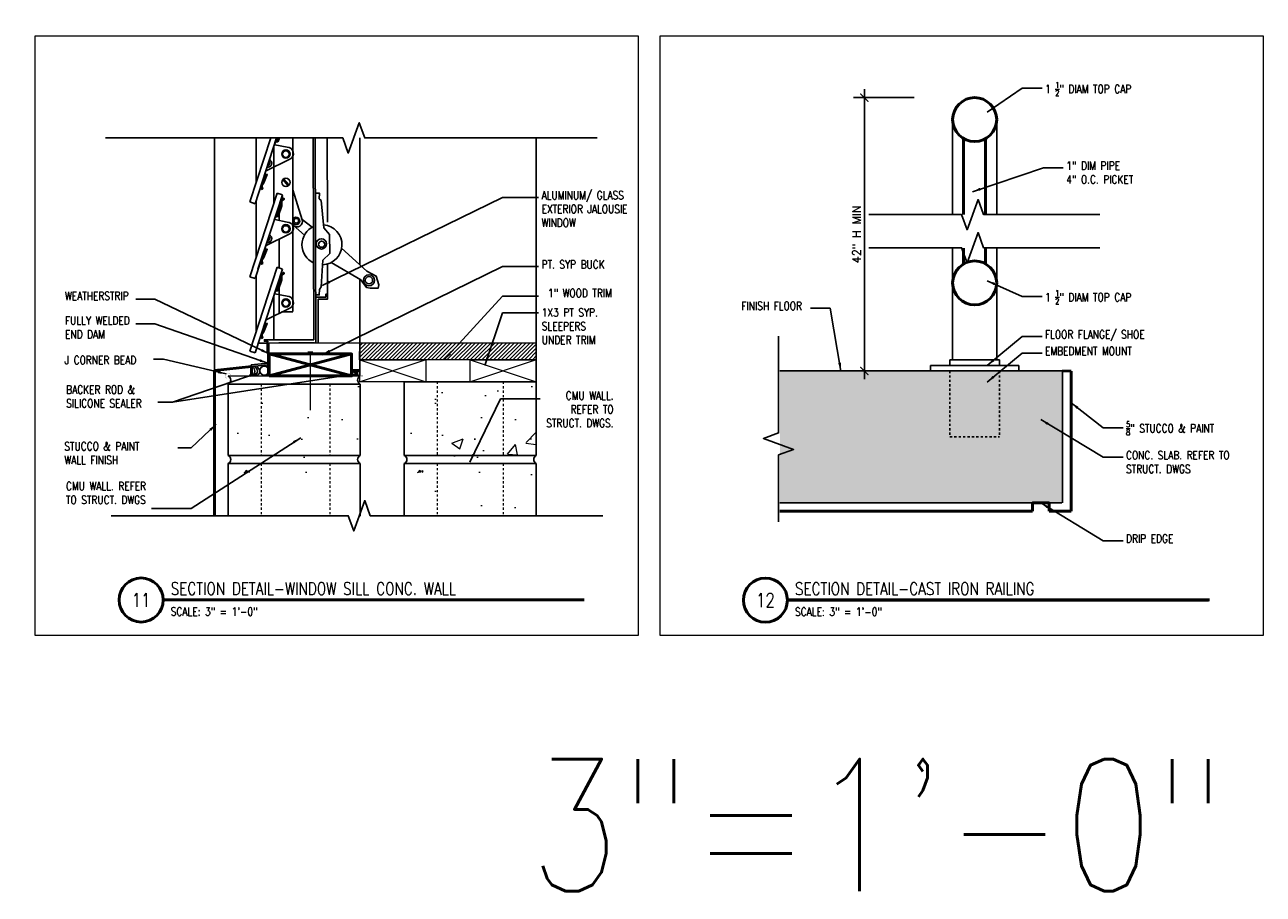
# Model space of a CAD drawing. Header units: inches. Extents: x -3803 to 34213, y -3756 to 4522.
# Tile 54 of 65: x 32592 to 32648, y 3469 to 3508. Entities that reach past the tile are written whole.
import ezdxf
from ezdxf.xclip import XClip

# ---------------------------------------------------------------- set-up
doc = ezdxf.new("R2010")
doc.units = ezdxf.units.IN
doc.header["$LTSCALE"] = 0.011
doc.header["$MEASUREMENT"] = 0
doc.header["$XCLIPFRAME"] = 0
doc.header["$PDMODE"] = 1
doc.linetypes.add('DGN Style 3', pattern=[2.233833, 1.595595, -0.638238])
doc.linetypes.add('HIDDEN', pattern=[0.375, 0.25, -0.125])
doc.layers.get('0').update_dxf_attribs({"linetype": 'CONTINUOUS'})
doc.layers.get('Defpoints').update_dxf_attribs({"linetype": 'CONTINUOUS'})
for name, color, linetype in [('A-elev-1', 1, 'CONTINUOUS'), ('A-elev-8', 8, 'CONTINUOUS'), ('A-elev-9', 9, 'CONTINUOUS'), ('Flashing', 5, 'CONTINUOUS'), ('Object', 7, 'CONTINUOUS'), ('woodfill', 254, 'CONTINUOUS')]:
    doc.layers.add(name, color=color, linetype=linetype)
for name, color, linetype, lineweight in [('A-STAIRS', 3, 'CONTINUOUS', 0), ('A-STRC-IDEN-48', 144, 'CONTINUOUS', 50), ('DIM', 4, 'CONTINUOUS', 13), ('G-DIM', 9, 'CONTINUOUS', 18), ('G-NOTE', 134, 'CONTINUOUS', 18), ('G-PEN0', 174, 'CONTINUOUS', 13), ('G-PEN1', 214, 'CONTINUOUS', 18), ('G-PEN2', 8, 'CONTINUOUS', 25), ('G-PEN3', 2, 'CONTINUOUS', 35), ('G-PEN4', 4, 'CONTINUOUS', 50)]:
    doc.layers.add(name, color=color, linetype=linetype, lineweight=lineweight)
doc.layers.add('MS_NONPLOT', color=7, linetype='CONTINUOUS', lineweight=0, plot=False)
doc.styles.add('ROM_SML_004', font='ROMANS.shx', dxfattribs={"width": 0.8, "height": 0.375})
doc.styles.add('ROMANS', font='romans.shx')
doc.styles.add('ROMANS-LRG', font='romans.shx', dxfattribs={"width": 0.75, "height": 0.1875})
doc.styles.add('ROMANS_SML_012', font='ROMANS.shx', dxfattribs={"width": 0.8, "height": 1.125})
doc.dimstyles.new('DIM_004', dxfattribs={"dimscale": 4, "dimtxt": 0.09375, "dimasz": 0.09375, "dimexe": 0.125, "dimexo": 0.09375, "dimgap": 0.03125, "dimtad": 1, "dimdec": 4, "dimrnd": 0.0625, "dimzin": 15, "dimdsep": 46, "dimlunit": 4, "dimtxsty": 'ROMANS', "dimblk1": 'ARCHTICK', "dimblk2": 'ARCHTICK', "dimsah": 1, "dimcen": 0.0625, "dimdle": 0.09375, "dimclrd": 256, "dimclre": 256, "dimclrt": 134, "dimadec": 0, "dimazin": 0, "dimtfac": 1, "dimtdec": 4, "dimtix": 1, "dimtmove": 2, "dimatfit": 3, "dimldrblk": 'ARCHTICK', "dimfxl": 1, "dimtvp": 1.2, "dimfrac": 2, "dimtolj": 1, "dimtzin": 15, "dimarcsym": 0})
doc.dimstyles.new('DIM_004 Leader', dxfattribs={"dimscale": 4, "dimtxt": 0.09375, "dimasz": 0.09375, "dimexe": 0.125, "dimexo": 0.09375, "dimgap": 0.03125, "dimtad": 0, "dimjust": 2, "dimdec": 4, "dimrnd": 0.0625, "dimzin": 15, "dimdsep": 46, "dimlunit": 4, "dimtxsty": 'ROMANS', "dimcen": 0.0625, "dimdle": 0.09375, "dimclrd": 256, "dimclre": 256, "dimclrt": 256, "dimadec": 0, "dimazin": 0, "dimtfac": 1, "dimtdec": 4, "dimtix": 1, "dimtmove": 2, "dimatfit": 3, "dimfxl": 1, "dimtvp": 1.2, "dimfrac": 2, "dimtolj": 1, "dimtzin": 15, "dimarcsym": 0})

# ---------------------------------------------------------------- blocks, each defined once
blk = doc.blocks.new('jalousie door section')
at = {"layer": 'A-elev-8'}
for p, q in [((-2.213, -6), (-2.213, -73.125)), ((-0.758, -6.5), (-0.971, -72.625)), ((-0.662, -6.5), (-0.875, -72.625)), ((0.072, -7.847), (0.07, -70.205))]:
    blk.add_line(p, q, dxfattribs=at)
blk = doc.blocks.new('window on concrete')
at = {"layer": 'A-elev-8'}
for p, q in [((-0.059, 47.998), (-0.045, 47.998)), ((-0.139, 46.173), (-0.139, 5.045)), ((-3.897, 45.903), (-5.138, 42.101)), ((-3.659, 45.825), (-4.901, 42.023)), ((-4.053, 46.069), (-4.053, 45.426)), ((-3.897, 45.903), (-3.659, 45.825)), ((-2.384, 46.076), (-2.241, 1.646)), ((-2.288, 46.076), (-2.145, 1.505)), ((-1.792, 46.078), (-0.139, 46.078)), ((-1.721, 45.624), (-1.64, 45.624)), ((-1.64, 46.078), (-1.621, 6.978)), ((-3.808, 45.37), (-3.808, 44.661)), ((-4.053, 44.62), (-4.053, 41.913)), ((-3.808, 44.679), (-3.187, 44.679)), ((-3.187, 44.679), (-3.187, 2.924)), ((-3.897, 42.391), (-5.138, 38.588)), ((-3.659, 42.313), (-4.901, 38.511)), ((-3.664, 42.269), (-4.775, 38.931)), ((-3.897, 42.391), (-3.659, 42.313)), ((-5.138, 42.101), (-4.901, 42.023)), ((-3.808, 41.857), (-3.808, 41.148)), ((-4.055, 40.153), (-4.055, 38.509)), ((-3.897, 38.878), (-5.138, 35.076)), ((-3.897, 38.878), (-3.659, 38.801)), ((-5.138, 38.588), (-4.901, 38.511)), ((-3.659, 38.801), (-4.901, 34.998)), ((-4.053, 36.649), (-4.053, 35.004)), ((-3.897, 35.481), (-5.138, 31.679)), ((-3.897, 35.481), (-3.659, 35.404)), ((-5.138, 35.076), (-4.901, 34.998)), ((-3.659, 35.404), (-4.901, 31.601)), ((-4.053, 33.252), (-4.053, 31.607)), ((-3.897, 32.085), (-5.138, 28.282)), ((-3.897, 32.085), (-3.659, 32.007)), ((-5.138, 31.679), (-4.901, 31.601)), ((-3.659, 32.007), (-4.901, 28.205)), ((-4.053, 29.855), (-4.053, 28.211)), ((-3.897, 28.688), (-5.138, 24.886)), ((-5.138, 28.282), (-4.901, 28.205)), ((-3.659, 28.61), (-4.901, 24.808)), ((-3.897, 28.688), (-3.659, 28.61)), ((-4.053, 26.458), (-4.053, 24.814)), ((-3.897, 25.291), (-5.138, 21.489)), ((-5.138, 24.886), (-4.901, 24.808)), ((-3.659, 25.214), (-4.901, 21.411)), ((-3.897, 25.291), (-3.659, 25.214)), ((-4.053, 23.062), (-4.053, 21.417)), ((-3.897, 21.894), (-5.138, 18.092)), ((-5.138, 21.489), (-4.901, 21.411)), ((-3.659, 21.817), (-4.901, 18.014)), ((-3.897, 21.894), (-3.659, 21.817)), ((-4.053, 19.665), (-4.053, 18.02)), ((-3.897, 18.498), (-5.138, 14.695)), ((-5.138, 18.092), (-4.901, 18.014)), ((-3.659, 18.42), (-4.901, 14.618)), ((-3.897, 18.498), (-3.659, 18.42)), ((-4.053, 16.268), (-4.053, 14.624)), ((-3.897, 15.101), (-5.138, 11.298)), ((-5.138, 14.695), (-4.901, 14.618)), ((-3.659, 15.023), (-4.901, 11.221)), ((-3.897, 15.101), (-3.659, 15.023)), ((-4.053, 12.871), (-4.053, 11.227)), ((-3.897, 11.704), (-5.138, 7.902)), ((-5.138, 11.298), (-4.901, 11.221)), ((-3.659, 11.627), (-4.901, 7.824)), ((-3.897, 11.704), (-3.659, 11.627)), ((-4.053, 10.421), (-4.053, 7.83)), ((-3.644, 8.92), (-3.399, 8.636)), ((-3.595, 8.959), (-3.353, 8.679)), ((-3.897, 8.307), (-5.138, 4.505)), ((-5.138, 7.902), (-4.901, 7.824)), ((-5.138, 7.902), (-4.901, 7.824)), ((-3.659, 8.23), (-4.901, 4.427)), ((-3.664, 8.186), (-4.775, 4.848)), ((-3.897, 8.307), (-3.659, 8.23)), ((-3.808, 7.774), (-3.808, 7.065)), ((-3.808, 6.217), (-3.808, 4.905)), ((-1.621, 5.082), (-1.621, 3.482)), ((-3.897, 4.934), (-5.138, 1.131)), ((-5.138, 4.505), (-4.901, 4.427)), ((-3.659, 4.856), (-4.901, 1.054)), ((-3.897, 4.934), (-3.659, 4.856)), ((-3.808, 4.401), (-3.808, 2.838)), ((-0.139, 4.39), (-0.139, 1.509)), ((-4.053, 3.651), (-4.053, 1.646)), ((-3.192, 2.909), (-3.699, 2.909)), ((-5.138, 1.131), (-4.901, 1.054)), ((-4.758, 1.49), (-4.331, 1.49)), ((-4.732, 1.57), (-4.732, 1.49)), ((-4.331, 0), (-4.331, 1.509)), ((-0.046, 0.002), (-0.045, 0.002))]:
    blk.add_line(p, q, dxfattribs=at)
for points in [[(-1.64, 45.624), (-1.721, 45.624), (-1.721, 46.079), (-4.985, 46.065), (-4.986, 47.749)], [(-4.857, 46.065), (-4.857, 42.963)], [(-1.64, 46.078), (-1.64, 45.624)], [(-4.409, 43.365), (-4.349, 43.35), (-4.5, 42.969), (-4.593, 42.834), (-4.559, 42.699), (-4.606, 42.67), (-4.635, 42.829), (-4.407, 43.365)], [(-4.857, 42.157), (-4.857, 39.451)], [(-4.409, 39.852), (-4.349, 39.838), (-4.5, 39.457), (-4.593, 39.322), (-4.559, 39.187), (-4.606, 39.158), (-4.635, 39.316), (-4.407, 39.853)], [(-4.859, 38.638), (-4.859, 36.046)], [(-4.409, 36.34), (-4.349, 36.326), (-4.5, 35.944), (-4.593, 35.81), (-4.559, 35.675), (-4.606, 35.645), (-4.635, 35.804), (-4.407, 36.34)], [(-4.857, 35.134), (-4.857, 32.541)], [(-4.409, 32.943), (-4.349, 32.929), (-4.5, 32.548), (-4.593, 32.413), (-4.559, 32.278), (-4.606, 32.249), (-4.635, 32.407), (-4.407, 32.944)], [(-4.857, 31.737), (-4.857, 29.145)], [(-4.409, 29.546), (-4.349, 29.532), (-4.5, 29.151), (-4.593, 29.016), (-4.559, 28.881), (-4.606, 28.852), (-4.635, 29.011), (-4.407, 29.547)], [(-4.857, 28.34), (-4.857, 25.748)], [(-4.409, 26.15), (-4.349, 26.135), (-4.5, 25.754), (-4.593, 25.619), (-4.559, 25.484), (-4.606, 25.455), (-4.635, 25.614), (-4.407, 26.15)], [(-4.857, 24.943), (-4.857, 22.351)], [(-4.409, 22.753), (-4.349, 22.739), (-4.5, 22.357), (-4.593, 22.222), (-4.559, 22.087), (-4.606, 22.058), (-4.635, 22.217), (-4.407, 22.753)], [(-4.857, 21.546), (-4.857, 18.954)], [(-4.409, 19.356), (-4.349, 19.342), (-4.5, 18.961), (-4.593, 18.826), (-4.559, 18.691), (-4.606, 18.662), (-4.635, 18.82), (-4.407, 19.356)], [(-4.857, 18.15), (-4.857, 15.558)], [(-4.409, 15.959), (-4.349, 15.945), (-4.5, 15.564), (-4.593, 15.429), (-4.559, 15.294), (-4.606, 15.265), (-4.635, 15.423), (-4.407, 15.96)], [(-4.857, 14.753), (-4.857, 12.161)], [(-4.409, 12.563), (-4.349, 12.548), (-4.5, 12.167), (-4.593, 12.032), (-4.559, 11.897), (-4.606, 11.868), (-4.635, 12.027), (-4.407, 12.563)], [(-4.857, 11.356), (-4.857, 8.764)], [(-4.409, 9.166), (-4.349, 9.152), (-4.5, 8.77), (-4.593, 8.635), (-4.559, 8.5), (-4.606, 8.471), (-4.635, 8.63), (-4.407, 9.166)], [(-4.857, 7.959), (-4.857, 5.367)], [(-2.154, 8.308), (-1.975, 8.297), (-1.997, 8.051), (-1.899, 7.967), (-1.776, 6.735), (-1.519, 6.428), (-1.514, 5.554), (-1.824, 5.254), (-1.895, 4.045), (-1.97, 3.921), (-1.987, 3.678), (-2.156, 3.687)], [(-3.172, 6.843), (-2.666, 6.394)], [(-2.77, 7.1), (-2.309, 6.755)], [(-4.409, 5.769), (-4.349, 5.755), (-4.5, 5.374), (-4.593, 5.239), (-4.559, 5.104), (-4.606, 5.074), (-4.635, 5.233), (-4.407, 5.769)], [(-1.442, 5.153), (-0.105, 4.371), (0.152, 4.024), (0.32, 3.99), (0.69, 3.99), (0.723, 4.136), (0.6, 4.538), (0.175, 4.762), (-0.978, 5.802)], [(-4.857, 4.562), (-4.857, 1.994)], [(-2.144, 1.509), (-2.144, 3.578), (-1.695, 3.578), (-1.695, 3.712), (-1.619, 3.712), (-1.619, 3.482), (-2.041, 3.482), (-2.043, 1.509)], [(-4.409, 2.395), (-4.349, 2.381), (-4.5, 2), (-4.593, 1.865), (-4.559, 1.73), (-4.606, 1.701), (-4.635, 1.86), (-4.407, 2.396)], [(-4.331, 1.509), (-4.331, 1.576), (-4.483, 1.576), (-4.483, 1.646), (-2.241, 1.646)], [(-2.205, 1.505), (-2.205, 1.509), (-3.825, 1.509), (-3.825, 1.509)]]:
    blk.add_lwpolyline(points, dxfattribs=at)
for points in [[(-4.435, 43.506), (-3.318, 44.053, 0.796581), (-3.442, 44.587), (-4.001, 44.699), (-4.009, 44.744), (-3.977, 44.812), (-3.876, 44.832), (-3.853, 44.844), (-3.696, 45.327), (-3.691, 45.536), (-3.574, 45.636), (-3.609, 45.67), (-3.732, 45.563), (-3.746, 45.321), (-3.897, 44.861), (-3.895, 44.844), (-3.883, 44.831)], [(-4.435, 39.994), (-3.318, 40.54, 0.796581), (-3.442, 41.075), (-4.001, 41.187), (-4.009, 41.231), (-3.977, 41.299), (-3.876, 41.32), (-3.853, 41.332), (-3.696, 41.814), (-3.691, 42.023), (-3.574, 42.123), (-3.609, 42.158), (-3.732, 42.05), (-3.746, 41.808), (-3.897, 41.349), (-3.895, 41.332), (-3.883, 41.319)], [(-4.435, 36.482), (-3.318, 37.028, 0.796581), (-3.442, 37.562), (-4.001, 37.675), (-4.009, 37.719), (-3.977, 37.787), (-3.876, 37.807), (-3.853, 37.82), (-3.696, 38.302), (-3.691, 38.511), (-3.574, 38.611), (-3.609, 38.646), (-3.732, 38.538), (-3.746, 38.296), (-3.897, 37.837), (-3.895, 37.819), (-3.883, 37.807)], [(-4.435, 33.085), (-3.318, 33.631, 0.796581), (-3.442, 34.165), (-4.001, 34.278), (-4.009, 34.322), (-3.977, 34.39), (-3.876, 34.41), (-3.853, 34.423), (-3.696, 34.905), (-3.691, 35.114), (-3.574, 35.214), (-3.609, 35.249), (-3.732, 35.141), (-3.746, 34.899), (-3.897, 34.44), (-3.895, 34.423), (-3.883, 34.41)], [(-4.435, 29.688), (-3.318, 30.235, 0.796581), (-3.442, 30.769), (-4.001, 30.881), (-4.009, 30.925), (-3.977, 30.994), (-3.876, 31.014), (-3.853, 31.026), (-3.696, 31.509), (-3.691, 31.718), (-3.574, 31.817), (-3.609, 31.852), (-3.732, 31.744), (-3.746, 31.502), (-3.897, 31.043), (-3.895, 31.026), (-3.883, 31.013)], [(-4.435, 26.292), (-3.318, 26.838, 0.796581), (-3.442, 27.372), (-4.001, 27.484), (-4.009, 27.529), (-3.977, 27.597), (-3.876, 27.617), (-3.853, 27.629), (-3.696, 28.112), (-3.691, 28.321), (-3.574, 28.421), (-3.609, 28.455), (-3.732, 28.348), (-3.746, 28.106), (-3.897, 27.647), (-3.895, 27.629), (-3.883, 27.616)], [(-4.435, 22.895), (-3.318, 23.441, 0.796581), (-3.442, 23.975), (-4.001, 24.088), (-4.009, 24.132), (-3.977, 24.2), (-3.876, 24.22), (-3.853, 24.233), (-3.696, 24.715), (-3.691, 24.924), (-3.574, 25.024), (-3.609, 25.059), (-3.732, 24.951), (-3.746, 24.709), (-3.897, 24.25), (-3.895, 24.232), (-3.883, 24.22)], [(-4.009, 24.133), (-3.989, 24.046), (-3.419, 23.937, -0.804516), (-3.404, 23.385), (-4.45, 22.864), (-4.009, 24.133)], [(-4.435, 19.498), (-3.318, 20.044, 0.796581), (-3.442, 20.578), (-4.001, 20.691), (-4.009, 20.735), (-3.977, 20.803), (-3.876, 20.823), (-3.853, 20.836), (-3.696, 21.318), (-3.691, 21.527), (-3.574, 21.627), (-3.609, 21.662), (-3.732, 21.554), (-3.746, 21.312), (-3.897, 20.853), (-3.895, 20.836), (-3.883, 20.823)], [(-4.435, 16.101), (-3.318, 16.647, 0.796581), (-3.442, 17.182), (-4.001, 17.294), (-4.009, 17.338), (-3.977, 17.407), (-3.876, 17.427), (-3.853, 17.439), (-3.696, 17.922), (-3.691, 18.131), (-3.574, 18.23), (-3.609, 18.265), (-3.732, 18.157), (-3.746, 17.915), (-3.897, 17.456), (-3.895, 17.439), (-3.883, 17.426)], [(-4.435, 12.704), (-3.318, 13.251, 0.796581), (-3.442, 13.785), (-4.001, 13.897), (-4.009, 13.942), (-3.977, 14.01), (-3.876, 14.03), (-3.853, 14.042), (-3.696, 14.525), (-3.691, 14.734), (-3.574, 14.834), (-3.609, 14.868), (-3.732, 14.761), (-3.746, 14.518), (-3.897, 14.059), (-3.895, 14.042), (-3.883, 14.029)], [(-4.435, 9.308), (-3.318, 9.854, 0.796581), (-3.442, 10.388), (-4.001, 10.501), (-4.009, 10.545), (-3.977, 10.613), (-3.876, 10.633), (-3.853, 10.646), (-3.696, 11.128), (-3.691, 11.337), (-3.574, 11.437), (-3.609, 11.472), (-3.732, 11.364), (-3.746, 11.122), (-3.897, 10.663), (-3.895, 10.645), (-3.883, 10.633)], [(-3.187, 8.459), (-2.763, 7.098, -0.767087), (-3.18, 6.835)], [(-4.435, 5.911), (-3.318, 6.457, 0.796581), (-3.442, 6.991), (-4.001, 7.104), (-4.009, 7.148), (-3.977, 7.216), (-3.876, 7.236), (-3.853, 7.249), (-3.696, 7.731), (-3.691, 7.94), (-3.574, 8.04), (-3.609, 8.075), (-3.732, 7.967), (-3.746, 7.725), (-3.897, 7.266), (-3.895, 7.248), (-3.883, 7.236)], [(-4.435, 2.537), (-3.318, 3.084, 0.796581), (-3.442, 3.618), (-4.001, 3.73), (-4.009, 3.774), (-3.977, 3.843), (-3.876, 3.863), (-3.853, 3.875), (-3.696, 4.358), (-3.691, 4.567), (-3.574, 4.666), (-3.609, 4.701), (-3.732, 4.594), (-3.746, 4.351), (-3.897, 3.892), (-3.895, 3.875), (-3.883, 3.862)]]:
    blk.add_lwpolyline(points, format="xyb", dxfattribs=at)
for centre, radius in [((-3.503, 44.282), 0.189), ((-3.505, 44.274), 0.147), ((-3.503, 40.77), 0.189), ((-3.505, 40.762), 0.147), ((-3.503, 37.258), 0.189), ((-3.505, 37.25), 0.147), ((-3.503, 33.861), 0.189), ((-3.505, 33.853), 0.147), ((-3.503, 30.464), 0.189), ((-3.505, 30.456), 0.147), ((-3.503, 27.067), 0.189), ((-3.505, 27.06), 0.147), ((-3.503, 23.671), 0.189), ((-3.505, 23.663), 0.147), ((-3.503, 20.274), 0.189), ((-3.505, 20.266), 0.147), ((-3.503, 16.877), 0.189), ((-3.505, 16.869), 0.147), ((-3.503, 13.48), 0.189), ((-3.505, 13.472), 0.147), ((-3.503, 10.083), 0.189), ((-3.505, 10.076), 0.147), ((-3.503, 8.794), 0.189), ((-3.503, 6.687), 0.189), ((-3.505, 6.679), 0.147), ((-3.036, 7.046), 0.107), ((-1.892, 5.996), 0.233), ((-1.88, 5.984), 0.14), ((0.271, 4.345), 0.251), ((0.271, 4.345), 0.167), ((-3.503, 3.313), 0.189), ((-3.505, 3.305), 0.147)]:
    blk.add_circle(centre, radius, dxfattribs=at)
for centre, radius, start, end in [((-4.325, 43.834), 0.178, 253.4617, 68.2475), ((-4.343, 43.845), 0.109, 266.0604, 55.6489), ((-4.325, 40.321), 0.178, 253.4617, 68.2475), ((-4.343, 40.332), 0.109, 266.0604, 55.6489), ((-4.325, 36.835), 0.178, 253.4617, 68.2475), ((-4.343, 36.846), 0.109, 266.0604, 55.6489), ((-4.325, 33.439), 0.178, 253.4617, 68.2475), ((-4.343, 33.45), 0.109, 266.0604, 55.6489), ((-4.325, 30.042), 0.178, 253.4617, 68.2475), ((-4.343, 30.053), 0.109, 266.0604, 55.6489), ((-4.325, 26.645), 0.178, 253.4617, 68.2475), ((-4.343, 26.656), 0.109, 266.0604, 55.6489), ((-4.325, 23.248), 0.178, 253.4617, 68.2475), ((-4.343, 23.259), 0.109, 266.0604, 55.6489), ((-4.325, 19.851), 0.178, 253.4617, 68.2475), ((-4.343, 19.863), 0.109, 266.0604, 55.6489), ((-4.325, 16.455), 0.178, 253.4617, 68.2475), ((-4.343, 16.466), 0.109, 266.0604, 55.6489), ((-4.325, 13.058), 0.178, 253.4617, 68.2475), ((-4.343, 13.069), 0.109, 266.0604, 55.6489), ((-4.325, 9.661), 0.178, 253.4617, 68.2475), ((-4.343, 9.672), 0.109, 266.0604, 55.6489), ((-3.044, 7.037), 0.168, 211.5507, 148.4493), ((-1.866, 5.959), 0.911, 114.3028, 245.6972), ((-1.866, 5.959), 0.911, 271.8707, 85.1759), ((-4.325, 6.238), 0.178, 253.4617, 68.2475), ((-4.343, 6.249), 0.109, 266.0604, 55.6489)]:
    blk.add_arc(centre, radius, start, end, dxfattribs=at)
at = {"layer": 'DIM', "ltscale": 10}
blk.add_line((-4.906, 47.752), (-4.906, 48.003), dxfattribs=at)
at = {"layer": 'DIM', "ltscale": 10, "flags": 128}
blk.add_lwpolyline([(-0.647, 47.752), (-0.125, 47.752), (-0.139, 46.173), (-4.905, 46.173), (-4.906, 47.752), (-4.397, 47.752)], dxfattribs=at)
blk.add_lwpolyline([(-0.139, 0.002), (-4.262, 0), (-4.262, 1.509), (-0.139, 1.509)], close=True, dxfattribs=at)
blk = doc.blocks.new('scheme 04')
at = {"layer": 'A-STAIRS', "ltscale": 10, "true_color": 0xc7c8ca}
h = blk.add_hatch(dxfattribs=at)
h.set_pattern_fill('ANSI31', color=9)
h.set_pattern_definition([(45, (-30004.55113, -3825.61096), (-0.08838834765, 0.08838834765), [])])
h.paths.add_polyline_path([(-144.791, -60), (-145.541, -60), (-145.541, -24.004), (-144.795, -24.004)])
at = {"layer": 'G-PEN0', "true_color": 0xc7c8ca}
blk.add_hatch(color=9, dxfattribs=at).paths.add_polyline_path([(-61.61, -60), (-61.61, -65.999), (9.908, -65.999), (9.938, -60)])
at = {"layer": 'G-PEN0'}
h = blk.add_hatch(dxfattribs=at)
h.set_pattern_fill('AR-CONC', color=256, scale=0.75, style=0)
h.set_pattern_definition([(50, (-30017.301, -3836.3353), (5.3794514, -0.470641), [0.5625, -6.1875]), (355, (-30017.301, -3836.3353), (-1.040635, 5.641441), [0.45, -4.95]), (100.451444, (-30016.853, -3836.3745), (4.33881635, 5.1707999), [0.4780514, -5.2585658]), (46.1842, (-30017.301, -3834.835), (8.00431, -1.2413946), [0.84375, -9.28125]), (96.635635, (-30016.634, -3834.939), (7.0099646, 7.3058895), [0.7170776, -7.8878532]), (351.184164, (-30017.301, -3834.835), (7.0099646, 7.3058895), [0.675, -7.425]), (21, (-30016.551, -3835.2103), (4.4768029, -3.0196417), [0.5625, -6.1875]), (326, (-30016.551, -3835.2103), (1.824865, 5.4386253), [0.45, -4.95]), (71.451445, (-30016.178, -3835.462), (6.3016678, 2.41898365), [0.4780514, -5.2585658]), (37.5, (-30017.3011, -3836.3353), (0.09119891, 2.4967039), [0, -4.89, 0, -5.025, 0, -4.96875]), (7.5, (-30017.3011, -3836.3353), (1.97302153, 2.95808784), [0, -2.865, 0, -4.7775, 0, -1.89375]), (327.5, (-30018.9736, -3836.3353), (4.00366827, -0.16916154), [0, -1.875, 0, -5.85, 0, -7.7625]), (317.5, (-30019.7236, -3836.3353), (4.37389627, 0.75078737), [0, -2.4375, 0, -3.885, 0, -5.5125])])
h.paths.add_polyline_path([(-137.542, -150.265), (-131.541, -150.265), (-131.542, -190), (-137.542, -190)])
h.paths.add_polyline_path([(-137.47, -90), (-131.433, -90), (-131.541, -101.994), (-137.541, -101.998)])
h = blk.add_hatch(dxfattribs=at)
h.set_pattern_fill('AR-CONC', color=256, scale=0.75, style=0)
h.set_pattern_definition([(50, (-30025.1742, -3832.3353), (5.3794514, -0.470641), [0.5625, -6.1875]), (355, (-30025.174, -3832.3353), (-1.040635, 5.641441), [0.45, -4.95]), (100.451444, (-30024.726, -3832.3745), (4.33881635, 5.1707999), [0.4780514, -5.2585658]), (46.1842, (-30025.174, -3830.835), (8.00431, -1.2413946), [0.84375, -9.28125]), (96.635635, (-30024.507, -3830.939), (7.0099646, 7.3058895), [0.7170776, -7.8878532]), (351.184164, (-30025.174, -3830.835), (7.0099646, 7.3058895), [0.675, -7.425]), (21, (-30024.4242, -3831.2103), (4.4768029, -3.0196417), [0.5625, -6.1875]), (326, (-30024.424, -3831.2103), (1.824865, 5.4386253), [0.45, -4.95]), (71.451445, (-30024.051, -3831.462), (6.3016678, 2.41898365), [0.4780514, -5.2585658]), (37.5, (-30025.1742, -3832.3353), (0.09119891, 2.4967039), [0, -4.89, 0, -5.025, 0, -4.96875]), (7.5, (-30025.1742, -3832.3353), (1.97302153, 2.95808784), [0, -2.865, 0, -4.7775, 0, -1.89375]), (327.5, (-30026.8467, -3832.3353), (4.00366827, -0.16916154), [0, -1.875, 0, -5.85, 0, -7.7625]), (317.5, (-30027.5967, -3832.3353), (4.37389627, 0.75078737), [0, -2.4375, 0, -3.885, 0, -5.5125])])
h.paths.add_polyline_path([(-139.415, -149.997), (-145.415, -149.997), (-145.415, -154.392), (-139.415, -154.392)])
h = blk.add_hatch(dxfattribs=at)
h.set_pattern_fill('AR-CONC', color=256, scale=0.75, style=0)
h.set_pattern_definition([(50, (-30017.2995, -3832.3353), (5.3794514, -0.470641), [0.5625, -6.1875]), (355, (-30017.2995, -3832.3353), (-1.040635, 5.641441), [0.45, -4.95]), (100.451444, (-30016.851, -3832.3745), (4.33881635, 5.1707999), [0.4780514, -5.2585658]), (46.1842, (-30017.2995, -3830.835), (8.00431, -1.2413946), [0.84375, -9.28125]), (96.635635, (-30016.6325, -3830.939), (7.0099646, 7.3058895), [0.7170776, -7.8878532]), (351.184164, (-30017.2995, -3830.835), (7.0099646, 7.3058895), [0.675, -7.425]), (21, (-30016.5495, -3831.2103), (4.4768029, -3.0196417), [0.5625, -6.1875]), (326, (-30016.5495, -3831.2103), (1.824865, 5.4386253), [0.45, -4.95]), (71.451445, (-30016.1764, -3831.462), (6.3016678, 2.41898365), [0.4780514, -5.2585658]), (37.5, (-30017.2995, -3832.3353), (0.09119891, 2.4967039), [0, -4.89, 0, -5.025, 0, -4.96875]), (7.5, (-30017.2995, -3832.3353), (1.97302153, 2.95808784), [0, -2.865, 0, -4.7775, 0, -1.89375]), (327.5, (-30018.972, -3832.3353), (4.00366827, -0.16916154), [0, -1.875, 0, -5.85, 0, -7.7625]), (317.5, (-30019.722, -3832.3353), (4.37389627, 0.75078737), [0, -2.4375, 0, -3.885, 0, -5.5125])])
h.paths.add_polyline_path([(-131.541, -150.265), (-137.541, -150.265), (-137.541, -154.392), (-131.541, -154.392)])
at = {"layer": 'woodfill', "ltscale": 10}
h = blk.add_hatch(dxfattribs=at)
h.set_pattern_fill('ANSI31', color=256)
h.set_pattern_definition([(45, (-32264.24505, -3855.60301), (-0.08838834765, 0.08838834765), [])])
h.paths.add_polyline_path([(-131.541, -149.265), (-139.555, -149.265), (-139.568, -148.488), (-131.541, -148.488)])
at = {"ltscale": 10}
blk.add_line((-144.791, -30.037), (-144.791, -60), dxfattribs=at)
at = {"color": 5, "ltscale": 10}
for p, q in [((-32.975, -60), (9.938, -60)), ((9.938, -60), (9.938, -65.999)), ((9.908, -65.999), (-61.61, -65.999))]:
    blk.add_line(p, q, dxfattribs=at)
at = {"layer": 'A-elev-8'}
blk.add_line((-144.485, -149.572), (-144.493, -149.498), dxfattribs=at)
for points in [[(-144.493, -149.498), (-143.746, -149.42)], [(-144.485, -149.572), (-143.746, -149.495)]]:
    blk.add_lwpolyline(points, dxfattribs=at)
at = {"layer": 'A-elev-9'}
for p, q in [((4.942, -59.5), (4.942, -18.625)), ((6.942, -59.5), (6.942, -18.625)), ((4.817, -59.5), (7.067, -59.5)), ((4.817, -59.75), (4.817, -59.5)), ((7.067, -59.75), (7.067, -59.5)), ((3.942, -59.75), (7.942, -59.75)), ((3.942, -59.75), (3.942, -60.006)), ((7.942, -59.75), (7.942, -60.006)), ((-391.307, -102.625), (-391.307, -186.375)), ((-383.89, -102.625), (-383.89, -186.375))]:
    blk.add_line(p, q, dxfattribs=at)
at = {"layer": 'A-elev-9', "linetype": 'HIDDEN', "ltscale": 10}
for p, q in [((4.817, -60), (4.817, -63)), ((7.067, -60), (7.067, -63)), ((4.817, -63), (7.067, -63))]:
    blk.add_line(p, q, dxfattribs=at)
at = {"layer": 'A-elev-9', "ltscale": 10}
blk.add_line((-385.39, -104), (-385.39, -186), dxfattribs=at)
at = {"layer": 'DIM', "ltscale": 10}
for p, q in [((-138.796, -30.037), (-138.796, -60)), ((-143.677, -149.744), (-143.677, -148.488)), ((-139.555, -149.265), (-136.555, -150.265)), ((-136.555, -149.265), (-139.541, -150.265)), ((-134.541, -149.265), (-131.541, -150.265)), ((-131.541, -149.265), (-134.527, -150.265)), ((-145.541, -149.997), (-139.541, -149.997)), ((-145.541, -149.997), (-139.555, -149.997)), ((-137.541, -150.265), (-131.541, -150.265)), ((-137.541, -150.265), (-131.541, -150.265))]:
    blk.add_line(p, q, dxfattribs=at)
for points in [[(-131.541, -149.265), (-139.568, -149.265), (-139.555, -148.488), (-131.541, -148.488)], [(-139.555, -150.265), (-139.555, -149.265), (-136.555, -149.265), (-136.555, -150.265)], [(-134.541, -150.265), (-134.541, -149.265), (-131.541, -149.265), (-131.541, -150.265)]]:
    blk.add_lwpolyline(points, close=True, dxfattribs=at)
at = {"layer": 'Flashing', "const_width": 0.0239}
blk.add_lwpolyline([(-145.622, -24.004), (-145.622, -43.034)], dxfattribs=at)
at = {"layer": 'G-PEN0', "flags": 128}
for points in [[(-139.541, -153.608), (-145.541, -153.608), (-145.541, -150.372), (-139.541, -150.372)], [(-131.541, -153.608), (-137.541, -153.608), (-137.541, -150.265), (-131.541, -150.265)], [(-139.541, -161.608), (-145.541, -161.608), (-145.541, -153.983), (-139.541, -153.983)], [(-131.541, -161.608), (-137.541, -161.608), (-137.541, -153.983), (-131.541, -153.983)]]:
    blk.add_lwpolyline(points, close=True, dxfattribs=at)
at = {"layer": 'G-PEN1', "linetype": 'Continuous'}
for p, q in [((-139.541, -150.372), (-145.541, -150.372)), ((-139.541, -150.372), (-145.541, -150.372)), ((-131.541, -150.265), (-137.541, -150.265)), ((-131.541, -150.265), (-137.541, -150.265)), ((-145.541, -153.608), (-139.541, -153.608)), ((-137.541, -153.608), (-131.541, -153.608)), ((-139.541, -153.983), (-145.541, -153.983)), ((-139.541, -153.983), (-145.541, -153.983)), ((-139.541, -153.983), (-145.541, -153.983)), ((-131.541, -153.983), (-137.541, -153.983)), ((-131.541, -153.983), (-137.541, -153.983)), ((-131.541, -153.983), (-137.541, -153.983))]:
    blk.add_line(p, q, dxfattribs=at)
at = {"layer": 'G-PEN1', "linetype": 'DGN Style 3'}
for p, q in [((-144.041, -150.372), (-144.041, -153.608)), ((-140.915, -150.372), (-140.915, -153.608)), ((-136.041, -150.265), (-136.041, -153.608)), ((-133.041, -150.265), (-133.041, -153.608)), ((-144.041, -153.983), (-144.041, -161.608)), ((-140.915, -153.983), (-140.915, -161.608)), ((-136.041, -153.983), (-136.041, -161.608)), ((-133.041, -153.983), (-133.041, -161.608))]:
    blk.add_line(p, q, dxfattribs=at)
at = {"layer": 'G-PEN2'}
for p, q in [((-131.541, -101.994), (-131.541, -149.997)), ((-146.166, -149.749), (-146.165, -102.62)), ((-131.541, -149.997), (-131.541, -153.608)), ((-145.541, -150.378), (-145.541, -153.614)), ((-139.541, -150.372), (-139.541, -153.608)), ((-137.541, -150.265), (-137.541, -153.608)), ((-145.541, -153.989), (-145.541, -161.614)), ((-139.541, -153.983), (-139.541, -161.608)), ((-137.541, -153.983), (-137.541, -161.608)), ((-131.541, -153.983), (-131.541, -161.608))]:
    blk.add_line(p, q, dxfattribs=at)
at = {"layer": 'G-PEN2', "extrusion": (0, 0, -1)}
for centre in [(145.63, -150.185), (145.63, -150.185), (145.63, -150.191), (145.63, -153.796), (145.63, -153.796), (145.63, -153.796), (145.63, -153.796), (145.63, -153.801), (137.63, -153.796), (137.63, -153.796), (137.63, -153.796)]:
    blk.add_arc(centre, 0.208, 115.4761, 244.5239, dxfattribs=at)
at = {"layer": 'G-PEN2'}
for centre, start, end in [((-139.451, -150.185), 115.4761, 244.5239), ((-139.451, -150.185), 115.4761, 244.5239), ((-139.451, -153.796), 115.4761, 244.5239), ((-139.451, -153.796), 115.4761, 244.5239), ((-139.451, -153.796), 115.4761, 244.5239), ((-137.63, -153.796), 295.4761, 64.5239), ((-137.63, -153.796), 295.4761, 64.5239), ((-137.63, -153.796), 295.4761, 64.5239), ((-131.451, -153.796), 115.4761, 244.5239), ((-131.451, -153.796), 115.4761, 244.5239), ((-131.451, -153.796), 115.4761, 244.5239)]:
    blk.add_arc(centre, 0.208, start, end, dxfattribs=at)
at = {"layer": 'G-PEN4'}
for p, q in [((-145.541, -24.004), (-145.541, -60)), ((9.938, -60), (10.321, -60.006)), ((10.321, -66.374), (10.321, -60.006)), ((-32.65, -66.374), (8.571, -66.374)), ((8.571, -66.374), (-7.679, -66.374)), ((10.321, -66.374), (9.321, -66.374)), ((9.321, -66.374), (10.321, -66.374)), ((-144.485, -149.572), (-146.166, -149.749)), ((-144.485, -149.572), (-144.485, -149.997)), ((-146.166, -149.749), (-146.166, -192))]:
    blk.add_line(p, q, dxfattribs=at)
for points in [[(5.442, -19.491), (5.442, -55.134)], [(6.442, -19.491), (6.442, -55.134)], [(9.321, -66.374), (9.321, -65.999), (8.571, -65.999), (8.571, -66.374)]]:
    blk.add_lwpolyline(points, dxfattribs=at)
blk.add_lwpolyline([(-145.541, -24.004), (-144.795, -24.004), (-144.791, -60), (-145.541, -60)], close=True, dxfattribs=at)
for centre in [(5.942, -18.625), (5.942, -56)]:
    blk.add_circle(centre, 1, dxfattribs=at)
for name, p in [('window on concrete', (-139.415, -149.997)), ('jalousie door section', (-387.178, -104))]:
    blk.add_blockref(name, p)
blk = doc.blocks.new('D')
at = {"layer": 'G-DIM', "ltscale": 10}
ref = blk.add_blockref('scheme 04', (400.50554, 118.95742), dxfattribs=at)
XClip(ref).set_block_clipping_path([(-394.6189101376, -113.2377347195), (-375.7661047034, -96.7788095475)])
blk = doc.blocks.new('H')
ref = blk.add_blockref('scheme 04', (153.4096, 36.0087))
XClip(ref).set_block_clipping_path([(-152.4451023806, -30.8160310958), (-128.8411419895, -13.6349878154)])
blk = doc.blocks.new('_ArchTick')
at = {"color": 0, "linetype": 'ByBlock', "const_width": 0.15}
blk.add_lwpolyline([(-0.5, -0.5), (0.5, 0.5)], dxfattribs=at)
blk = doc.blocks.new('*D113')
at = {"layer": 'Defpoints', "color": 0, "ltscale": 10, "transparency": 16777216}
for p in [(32632.989, 3505.09), (32630.356, 3492.669), (32632.989, 3492.669)]:
    blk.add_point(p, dxfattribs=at)
at = {"layer": 'G-DIM', "lineweight": -2, "ltscale": 10, "transparency": 16777216}
for p, q in [((32630.356, 3505.465), (32630.356, 3492.294)), ((32632.614, 3505.09), (32629.856, 3505.09)), ((32632.614, 3492.669), (32629.856, 3492.669))]:
    blk.add_line(p, q, dxfattribs=at)
at = {"layer": 'G-DIM', "lineweight": -2, "ltscale": 10, "transparency": 16777216, "xscale": 0.375, "yscale": 0.375, "zscale": 0.375}
for p, rotation in [((32630.356, 3505.09), 90), ((32630.356, 3492.669), 270)]:
    blk.add_blockref('_ArchTick', p, dxfattribs=dict(at, rotation=rotation))
at = {"layer": 'G-DIM', "color": 134, "ltscale": 10, "transparency": 16777216, "insert": (32630.008, 3498.879), "char_height": 0.375, "attachment_point": 5, "rotation": 90, "style": 'ROMANS'}
blk.add_mtext('\\A1;42" H MIN', dxfattribs=at)
blk = doc.blocks.new('K')
at = {"ltscale": 10}
blk.add_line((32603.245, 3492.947), (32603.308, 3492.947), dxfattribs=at)
at = {"layer": 'A-elev-1', "ltscale": 10}
for centre, radius in [((32603.093, 3492.686), 0.207), ((32607.16, 3492.541), 0.084)]:
    blk.add_circle(centre, radius, dxfattribs=at)
for centre, radius, start, end in [((32602.441, 3492.66), 0.22, 288.1372, 67.7658), ((32602.558, 3492.66), 0.22, 288.1372, 67.7658), ((32602.661, 3492.652), 0.22, 288.1372, 67.7658), ((32607.391, 3492.57), 0.134, 112.2342, 251.8628), ((32607.454, 3492.57), 0.134, 112.2342, 251.8628)]:
    blk.add_arc(centre, radius, start, end, dxfattribs=at)
at = {"layer": 'G-PEN3', "ltscale": 10, "const_width": 0.05}
for points in [[(32603.21, 3494.02), (32603.21, 3493.514)], [(32605.058, 3493.535), (32605.308, 3493.535)], [(32605.183, 3493.535), (32605.183, 3490.884)]]:
    blk.add_lwpolyline(points, dxfattribs=at)
at = {"layer": 'G-PEN3', "ltscale": 5, "const_width": 0.01}
blk.add_lwpolyline([(32602.445, 3492.5), (32601.554, 3492.5, 1.303191), (32601.383, 3492.33), (32601.383, 3491.438)], format="xyb", dxfattribs=at)
at = {"layer": 'G-PEN4', "ltscale": 10}
for p, q in [((32603.308, 3492.446), (32607.058, 3493.446)), ((32607.058, 3492.446), (32603.308, 3493.446)), ((32607.437, 3492.696), (32607.056, 3492.693))]:
    blk.add_line(p, q, dxfattribs=at)
blk.add_lwpolyline([(32603.308, 3492.446), (32607.058, 3492.446), (32607.058, 3493.446), (32603.308, 3493.446), (32603.308, 3492.446)], dxfattribs=at)
at = {"layer": 'Object', "linetype": 'Continuous'}
for points in [[(32618.22, 3503.256), (32607.655, 3503.256), (32607.405, 3503.943), (32606.905, 3502.569), (32606.655, 3503.256), (32595.878, 3503.256)], [(32618.473, 3486.089), (32607.907, 3486.089), (32607.657, 3486.776), (32607.157, 3485.402), (32606.907, 3486.089), (32596.13, 3486.089)]]:
    blk.add_lwpolyline(points, dxfattribs=at)
ref = blk.add_blockref('scheme 04', (32746.991, 3642.441))
XClip(ref).set_block_clipping_path([(-149.4452850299, -156.3672988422), (-127.4154020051, -139.1854295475)])
at = {"layer": 'G-NOTE', "char_height": 0.375, "style": 'ROM_SML_004'}
for s, width, insert, attachment_point in [('ALUMINUM/ GLASS\\PEXTERIOR JALOUSIE\\PWINDOW', 5.89153, (32615.688, 3500.839), 1), ('PT. SYP BUCK', 5.89153, (32615.688, 3497.697), 1), ('\\A1;WEATHERSTRIP', 5.89153, (32594.034, 3496.266), 1), ('1" WOOD TRIM', 7.20641, (32618.885, 3496.393), 3), ('\\A1;FULLY WELDED\\PEND DAM', 5.89153, (32594.034, 3495.147), 1), ('\\pxql;1X3 PT SYP.\\PSLEEPERS\\PUNDER TRIM', 7.20641, (32622.906, 3495.514), 3), ('\\A1;J CORNER BEAD', 5.89153, (32594.017, 3493.349), 1), ('\\A1;BACKER ROD &\\PSILICONE SEALER ', 5.89153, (32594.089, 3492.009), 1), ('CMU WALL.\\PREFER TO \\PSTRUCT. DWGS.', 7.20641, (32618.96, 3491.737), 3), ('\\A1;{\\H1x;STUCCO & PAINT\\PWALL FINISH}', 5.89153, (32594.006, 3489.434), 1), ('CMU WALL. REFER\\PTO STRUCT. DWGS', 5.89153, (32594.079, 3487.624), 1)]:
    blk.add_mtext_dynamic_manual_height_columns(s, width=width, gutter_width=1.875, heights=[0], dxfattribs=dict(at, insert=insert, attachment_point=attachment_point))
at = {"layer": 'G-NOTE'}
for points in [[(32605.718, 3496.55), (32613.91, 3500.556), (32615.555, 3500.556)], [(32605.718, 3493.408), (32613.91, 3497.413), (32615.555, 3497.413)], [(32603.314, 3493.446), (32598.124, 3495.923), (32597.258, 3495.923)], [(32611.278, 3493.182), (32613.91, 3496.064), (32615.555, 3496.064)], [(32613.107, 3492.909), (32613.91, 3495.314), (32615.555, 3495.314)], [(32603.245, 3493.022), (32598.124, 3494.805), (32597.258, 3494.805)], [(32601.36, 3492.532), (32598.505, 3493.209), (32598.062, 3493.209)], [(32602.76, 3492.566), (32598.923, 3491.257), (32598.255, 3491.257)], [(32607.244, 3492.541), (32598.923, 3491.257), (32598.255, 3491.257)], [(32612.427, 3488.527), (32613.827, 3491.409), (32615.63, 3491.409)], [(32600.907, 3490.247), (32599.771, 3489.181), (32599.165, 3489.181)], [(32604.745, 3489.634), (32599.771, 3486.425), (32597.968, 3486.425)]]:
    blk.add_leader(points, dimstyle='DIM_004 Leader', override={"dimgap": 0.03125, "dimtad": 0}, dxfattribs=at)

msp = doc.modelspace()

# ---------------------------------------------------------------- linework, layer by layer
at = {"layer": 'A-STRC-IDEN-48'}
for p, q in [((32598.4945409, 3482.2619555), (32617.6322871, 3482.2619555)), ((32626.8604576, 3482.254755), (32645.9982038, 3482.254755)), ((32626.8945405, 3482.2619555), (32646.0322867, 3482.2619555))]:
    msp.add_line(p, q, dxfattribs=at)
for centre in [(32597.4945409, 3482.2619555), (32625.8604576, 3482.254755)]:
    msp.add_circle(centre, 1, dxfattribs=at)
at = {"layer": 'MS_NONPLOT'}
for points in [[(32592.6801153, 3507.8980665), (32620.0801153, 3507.8980665), (32620.0801153, 3480.6480665), (32592.6801153, 3480.6480665)], [(32621.080115, 3507.8980665), (32648.480115, 3507.8980665), (32648.480115, 3480.6480665), (32621.080115, 3480.6480665)]]:
    msp.add_lwpolyline(points, close=True, dxfattribs=at)
at = {"layer": 'Object', "linetype": 'Continuous'}
for points in [[(32641.0563055, 3499.7711345), (32635.7735918, 3499.7711345), (32635.5235918, 3500.4580038), (32635.0235918, 3499.0842651), (32634.7735918, 3499.7711345), (32630.5599001, 3499.7711345)], [(32641.0563055, 3498.2703392), (32635.7735918, 3498.2703392), (32635.5235918, 3498.9572086), (32635.0235918, 3497.5834699), (32634.7735918, 3498.2703392), (32630.5599001, 3498.2703392)], [(32626.4566326, 3485.8090408), (32626.4566326, 3488.8537654), (32627.143502, 3489.1037654), (32625.7697632, 3489.6037654), (32626.4566326, 3489.8537654), (32626.4566326, 3494.2536618)]]:
    msp.add_lwpolyline(points, dxfattribs=at)

# ---------------------------------------------------------------- block references
for name, p in [('D', (32621.080115, 3537.1480665)), ('H', (32623.2729832, 3508.8980665)), ('K', (0, 0))]:
    msp.add_blockref(name, p)
ref = msp.add_blockref('scheme 04', (32629.42609, 3522.7148253))
XClip(ref).set_block_clipping_path([(-2.903492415, -22.9337040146), (11.3187045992, -16.1790675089)])
ref = msp.add_blockref('scheme 04', (32629.42609, 3552.6686591))
XClip(ref).set_block_clipping_path([(-2.903492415, -69.5345373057), (11.4382720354, -54.4168475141)])

# ---------------------------------------------------------------- texts
at = {"layer": 'A-STRC-IDEN-48', "char_height": 0.375, "width": 18.790885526, "attachment_point": 4, "line_spacing_factor": 0.903611, "style": 'ROMANS_SML_012'}
for s, insert in [('\\A1;{\\H1.5x;SECTION DETAIL-WINDOW SILL CONC. WALL}', (32598.8414016, 3482.7800013)), ('\\A1;{\\H1.5x;SECTION DETAIL-CAST IRON RAILING}', (32627.2073182, 3482.7728008))]:
    msp.add_mtext(s, dxfattribs=dict(at, insert=insert))
at = {"layer": 'G-NOTE', "char_height": 0.375, "attachment_point": 1, "style": 'ROM_SML_004'}
for s, insert in [('\\A1;{\\H1x;1 \\H0.7x;\\S1/2;\\H1.42857x;" DIAM TOP CAP}', (32638.5640792, 3505.7944575)), ('\\A1;1" DIM PIPE\\P4" O.C. PICKET', (32639.5284045, 3502.1812836)), ('\\A1;{\\H1x;1 \\H0.7x;\\S1/2;\\H1.42857x;" DIAM TOP CAP}', (32638.5640792, 3496.3318606)), ('\\A1;FINISH FLOOR', (32624.7694277, 3495.8117962)), ('\\A1;FLOOR FLANGE/ SHOE', (32638.5640792, 3494.5164316)), ('\\A1;EMBEDMENT MOUNT', (32638.5640792, 3493.7600179)), ('\\A1;{\\H0.7x;\\S5/8;}" STUCCO & PAINT', (32642.2455646, 3490.3753972)), ('\\A1;CONC. SLAB. REFER TO STRUCT. DWGS', (32642.2455646, 3489.0288694)), ('\\A1;DRIP EDGE', (32642.2455646, 3485.2393536))]:
    msp.add_mtext_dynamic_manual_height_columns(s, width=5.891530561, gutter_width=1.875, heights=[0], dxfattribs=dict(at, insert=insert))
at = {"layer": 'G-NOTE', "line_spacing_factor": 0.903611, "style": 'ROMANS_SML_012'}
for s, insert, char_height, attachment_point in [('\\A1;11', (32597.4945409, 3482.2619555), 0.625, 5), ('\\A1;SCALE: 3" = 1\'-0"', (32598.8414016, 3481.7348862), 0.375, 4), ('\\A1;12', (32625.8604576, 3482.254755), 0.625, 5), ('\\A1;SCALE: 3" = 1\'-0"', (32627.2073182, 3481.7276857), 0.375, 4)]:
    msp.add_mtext(s, dxfattribs=dict(at, insert=insert, char_height=char_height, attachment_point=attachment_point))
at = {"layer": 'MS_NONPLOT', "style": 'ROMANS-LRG', "width": 0.8}
msp.add_text('3"=1\'-0"', height=6, dxfattribs=at).set_placement((32615.1235979, 3469.035863))

# ---------------------------------------------------------------- dimensions: what is measured, and where the dimension line sits
at = {"layer": 'G-DIM', "ltscale": 10}
dim = msp.add_linear_dim(base=(32630.3563978, 3492.6686591), p1=(32632.9886865, 3505.0897906), p2=(32632.9886865, 3492.6686591), angle=90, text='42" H MIN', dimstyle='DIM_004', dxfattribs=at)
dim.commit()
dim.dimension.update_dxf_attribs({"geometry": '*D113', "text_midpoint": (32630.0081835, 3498.8792249)})

# ---------------------------------------------------------------- leaders
at = {"layer": 'G-NOTE'}
for points in [[(32635.9366463, 3504.4248982), (32637.5296734, 3505.5105632), (32638.4311223, 3505.5105632)], [(32635.2640465, 3500.8117243), (32638.4939987, 3501.8973894), (32639.3954476, 3501.8973894)], [(32635.9366463, 3496.77031), (32637.5296734, 3496.0479663), (32638.4311223, 3496.0479663)], [(32629.2913169, 3492.6631245), (32628.8070154, 3495.527902), (32627.9055665, 3495.527902)], [(32635.9366463, 3492.9186591), (32637.5296734, 3494.2325374), (32638.4311223, 3494.2325374)], [(32635.9366463, 3492.1622454), (32637.5296734, 3493.4761237), (32638.4311223, 3493.4761237)], [(32639.7469691, 3491.2263796), (32641.2111587, 3490.0915029), (32642.1126076, 3490.0915029)], [(32638.3719691, 3490.4587655), (32641.2111587, 3488.7449752), (32642.1126076, 3488.7449752)], [(32638.3719691, 3486.6692497), (32641.2111587, 3484.9554594), (32642.1126076, 3484.9554594)]]:
    msp.add_leader(points, dimstyle='DIM_004 Leader', override={"dimgap": 0.03125, "dimtad": 0}, dxfattribs=at)

doc.saveas('drawing.dxf')
